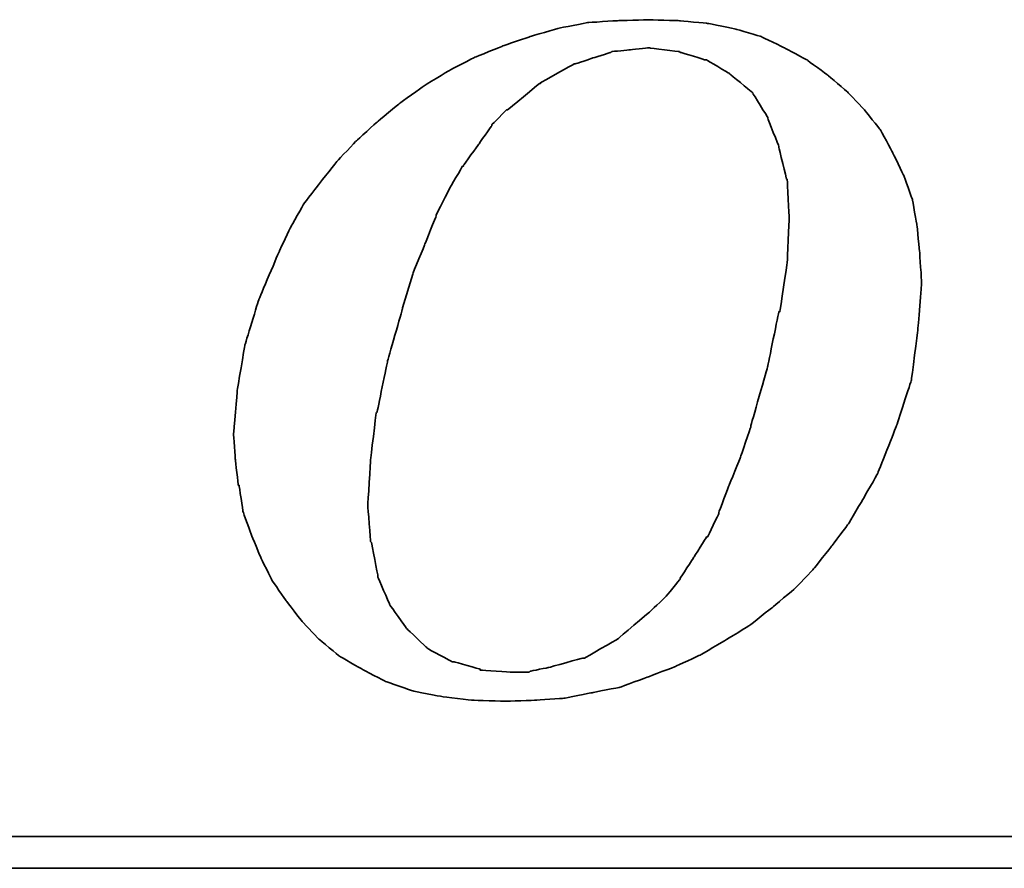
# Model space of a CAD drawing. Extents: x 32 to 227, y 64 to 157.
# Tile 31 of 48: x 165.21 to 169.49, y 117.53 to 121.23. Entities that reach past the tile are written whole.
import ezdxf

# ---------------------------------------------------------------- set-up
doc = ezdxf.new("R2010")
doc.units = 0
doc.header["$MEASUREMENT"] = 0
doc.layers.add('DIM', color=4, linetype='CONTINUOUS')
doc.layers.add('layer 1', color=7, linetype='CONTINUOUS')

# ---------------------------------------------------------------- blocks, each defined once
blk = doc.blocks.new('TBI MOTION logo(完整正式版)')
at = {"layer": 'layer 1', "color": 22, "lineweight": 35}
for points, knots in [([(-11.34375, -6.98375), (-11.34375, -6.98375), (-10.91375, -7.43875), (-10.91375, -7.43875), (-10.91375, -7.43875), (-10.91375, -7.43875), (-10.38625, -7.87125), (-10.38625, -7.87125), (-10.38625, -7.87125), (-10.38625, -7.87125), (-9.81125, -8.20375), (-9.81125, -8.20375), (-9.81125, -8.20375), (-9.81125, -8.20375), (-9.21125, -8.51875), (-9.21125, -8.51875), (-9.21125, -8.51875), (-9.21125, -8.51875), (-8.51625, -8.75875), (-8.51625, -8.75875), (-8.51625, -8.75875), (-8.51625, -8.75875), (-7.77125, -8.90375), (-7.77125, -8.90375), (-7.77125, -8.90375), (-7.77125, -8.90375), (-6.97875, -8.99875), (-6.97875, -8.99875), (-6.97875, -8.99875), (-6.97875, -8.99875), (-6.14125, -9.02375), (-6.14125, -9.02375), (-6.14125, -9.02375), (-6.14125, -9.02375), (-5.37125, -8.99875), (-5.37125, -8.99875), (-5.37125, -8.99875), (-5.37125, -8.99875), (-4.65375, -8.94875), (-4.65375, -8.94875), (-4.65375, -8.94875), (-4.65375, -8.94875), (-3.93375, -8.80625), (-3.93375, -8.80625), (-3.93375, -8.80625), (-3.93375, -8.80625), (-3.21375, -8.66375), (-3.21375, -8.66375), (-3.21375, -8.66375), (-3.21375, -8.66375), (-2.49375, -8.39875), (-2.49375, -8.39875), (-2.49375, -8.39875), (-2.49375, -8.39875), (-1.79875, -8.13375), (-1.79875, -8.13375), (-1.79875, -8.13375), (-1.79875, -8.13375), (-1.17375, -7.84375), (-1.17375, -7.84375), (-1.17375, -7.84375), (-1.17375, -7.84375), (-0.52375, -7.46375), (-0.52375, -7.46375), (-0.52375, -7.46375), (-0.52375, -7.46375), (0.10124, -7.07875), (0.10124, -7.07875), (0.10124, -7.07875), (0.10124, -7.07875), (0.67625, -6.62375), (0.67625, -6.62375), (0.67625, -6.62375), (0.67625, -6.62375), (1.24874, -6.14375), (1.24874, -6.14375), (1.24874, -6.14375), (1.24874, -6.14375), (1.72874, -5.64125), (1.72874, -5.64125), (1.72874, -5.64125), (1.72874, -5.64125), (2.18624, -5.06375), (2.18624, -5.06375), (2.18624, -5.06375), (2.18624, -5.06375), (2.61625, -4.48874), (2.61625, -4.48874), (2.61625, -4.48874), (2.61625, -4.48874), (3.00125, -3.83874), (3.00125, -3.83874), (3.00125, -3.83874), (3.00125, -3.83874), (3.36124, -3.21374), (3.36124, -3.21374), (3.36124, -3.21374), (3.36124, -3.21374), (3.84374, -1.99125), (3.84374, -1.99125), (3.84374, -1.99125), (3.84374, -1.99125), (4.22625, -0.81875), (4.22625, -0.81875), (4.22625, -0.81875), (4.22625, -0.81875), (4.39125, 0.45624), (4.39125, 0.45624), (4.39125, 0.45624), (4.39125, 0.45624), (4.48874, 1.70124), (4.48874, 1.70124), (4.48874, 1.70124), (4.48874, 1.70124), (4.43874, 2.44625), (4.43874, 2.44625), (4.43874, 2.44625), (4.43874, 2.44625), (4.36874, 3.14125), (4.36874, 3.14125), (4.36874, 3.14125), (4.36874, 3.14125), (4.25125, 3.81125), (4.25125, 3.81125), (4.25125, 3.81125), (4.25125, 3.81125), (4.03124, 4.41125), (4.03124, 4.41125), (4.03124, 4.41125), (4.03124, 4.41125), (3.74374, 5.01125), (3.74374, 5.01125), (3.74374, 5.01125), (3.74374, 5.01125), (3.43124, 5.58875), (3.43124, 5.58875), (3.43124, 5.58875), (3.43124, 5.58875), (3.02625, 6.09125), (3.02625, 6.09125), (3.02625, 6.09125), (3.02625, 6.09125), (2.59374, 6.54875), (2.59374, 6.54875), (2.59374, 6.54875), (2.59374, 6.54875), (2.09124, 6.98125), (2.09124, 6.98125), (2.09124, 6.98125), (2.09124, 6.98125), (1.56124, 7.36625), (1.56124, 7.36625), (1.56124, 7.36625), (1.56124, 7.36625), (0.98624, 7.67625), (0.98624, 7.67625), (0.98624, 7.67625), (0.98624, 7.67625), (0.38624, 7.96375), (0.38624, 7.96375), (0.38624, 7.96375), (0.38624, 7.96375), (-0.25875, 8.15625), (-0.25875, 8.15625), (-0.25875, 8.15625), (-0.25875, 8.15625), (-0.98125, 8.30125), (-0.98125, 8.30125), (-0.98125, 8.30125), (-0.98125, 8.30125), (-1.70124, 8.37125), (-1.70124, 8.37125), (-1.70124, 8.37125), (-1.70124, 8.37125), (-2.49375, 8.39624), (-2.49375, 8.39624), (-2.49375, 8.39624), (-2.49375, 8.39624), (-3.28625, 8.37125), (-3.28625, 8.37125), (-3.28625, 8.37125), (-3.28625, 8.37125), (-4.05125, 8.32125), (-4.05125, 8.32125), (-4.05125, 8.32125), (-4.05125, 8.32125), (-4.77375, 8.18125), (-4.77375, 8.18125), (-4.77375, 8.18125), (-4.77375, 8.18125), (-5.51625, 7.96375), (-5.51625, 7.96375), (-5.51625, 7.96375), (-5.51625, 7.96375), (-6.21125, 7.72625), (-6.21125, 7.72625), (-6.21125, 7.72625), (-6.21125, 7.72625), (-6.92875, 7.43625), (-6.92875, 7.43625), (-6.92875, 7.43625), (-6.92875, 7.43625), (-7.57875, 7.10125), (-7.57875, 7.10125), (-7.57875, 7.10125), (-7.57875, 7.10125), (-8.24875, 6.69125), (-8.24875, 6.69125), (-8.24875, 6.69125), (-8.24875, 6.69125), (-8.84875, 6.26125), (-8.84875, 6.26125), (-8.84875, 6.26125), (-8.84875, 6.26125), (-9.42625, 5.78125), (-9.42625, 5.78125), (-9.42625, 5.78125), (-9.42625, 5.78125), (-9.95375, 5.30125), (-9.95375, 5.30125), (-9.95375, 5.30125), (-9.95375, 5.30125), (-10.43375, 4.79624), (-10.43375, 4.79624), (-10.43375, 4.79624), (-10.43375, 4.79624), (-10.88875, 4.22125), (-10.88875, 4.22125), (-10.88875, 4.22125), (-10.88875, 4.22125), (-11.29875, 3.69375), (-11.29875, 3.69375), (-11.29875, 3.69375), (-11.29875, 3.69375), (-11.63375, 3.09125), (-11.63375, 3.09125), (-11.63375, 3.09125), (-11.63375, 3.09125), (-11.91875, 2.49625), (-11.91875, 2.49625), (-11.91875, 2.49625), (-11.91875, 2.49625), (-12.44875, 1.24625), (-12.44875, 1.24625), (-12.44875, 1.24625), (-12.44875, 1.24625), (-12.80875, 0.06874), (-12.80875, 0.06874), (-12.80875, 0.06874), (-12.80875, 0.06874), (-12.99875, -1.07875), (-12.99875, -1.07875), (-12.99875, -1.07875), (-12.99875, -1.07875), (-13.09375, -2.18375), (-13.09375, -2.18375), (-13.09375, -2.18375), (-13.09375, -2.18375), (-13.04875, -2.85375), (-13.04875, -2.85375), (-13.04875, -2.85375), (-13.04875, -2.85375), (-12.97375, -3.50375), (-12.97375, -3.50375), (-12.97375, -3.50375), (-12.97375, -3.50375), (-12.95375, -3.50375), (-12.95375, -3.50375), (-12.95375, -3.50375), (-12.95375, -3.50375), (-12.85375, -4.17375), (-12.85375, -4.17375), (-12.85375, -4.17375), (-12.85375, -4.17375), (-12.63875, -4.77624), (-12.63875, -4.77624), (-12.63875, -4.77624), (-12.63875, -4.77624), (-12.39875, -5.35125), (-12.39875, -5.35125), (-12.39875, -5.35125), (-12.39875, -5.35125), (-12.11375, -5.92875), (-12.11375, -5.92875), (-12.11375, -5.92875), (-12.11375, -5.92875), (-11.75375, -6.45375), (-11.75375, -6.45375), (-11.75375, -6.45375), (-11.75375, -6.45375), (-11.34375, -6.98375), (-11.34375, -6.98375)], [0, 0, 0, 0, 0.01369863, 0.01369863, 0.01369863, 0.01369864, 0.02739726, 0.02739726, 0.02739726, 0.02739727, 0.04109589, 0.04109589, 0.04109589, 0.0410959, 0.05479452, 0.05479452, 0.05479452, 0.05479453, 0.06849315, 0.06849315, 0.06849315, 0.06849316, 0.08219178, 0.08219178, 0.08219178, 0.08219179, 0.09589041, 0.09589041, 0.09589041, 0.09589042, 0.10958904, 0.10958904, 0.10958904, 0.10958905, 0.12328767, 0.12328767, 0.12328767, 0.12328768, 0.1369863, 0.1369863, 0.1369863, 0.13698631, 0.15068493, 0.15068493, 0.15068493, 0.15068494, 0.16438356, 0.16438356, 0.16438356, 0.16438357, 0.17808219, 0.17808219, 0.17808219, 0.1780822, 0.19178082, 0.19178082, 0.19178082, 0.19178083, 0.20547945, 0.20547945, 0.20547945, 0.20547946, 0.21917808, 0.21917808, 0.21917808, 0.21917809, 0.23287671, 0.23287671, 0.23287671, 0.23287672, 0.24657534, 0.24657534, 0.24657534, 0.24657535, 0.26027397, 0.26027397, 0.26027397, 0.26027398, 0.2739726, 0.2739726, 0.2739726, 0.27397261, 0.28767123, 0.28767123, 0.28767123, 0.28767124, 0.30136986, 0.30136986, 0.30136986, 0.30136987, 0.31506849, 0.31506849, 0.31506849, 0.3150685, 0.32876712, 0.32876712, 0.32876712, 0.32876713, 0.34246575, 0.34246575, 0.34246575, 0.34246576, 0.35616438, 0.35616438, 0.35616438, 0.35616439, 0.36986301, 0.36986301, 0.36986301, 0.36986302, 0.38356164, 0.38356164, 0.38356164, 0.38356165, 0.39726027, 0.39726027, 0.39726027, 0.39726028, 0.4109589, 0.4109589, 0.4109589, 0.41095891, 0.42465753, 0.42465753, 0.42465753, 0.42465754, 0.43835616, 0.43835616, 0.43835616, 0.43835617, 0.45205479, 0.45205479, 0.45205479, 0.4520548, 0.46575342, 0.46575342, 0.46575342, 0.46575343, 0.47945205, 0.47945205, 0.47945205, 0.47945206, 0.49315068, 0.49315068, 0.49315068, 0.49315069, 0.50684932, 0.50684932, 0.50684932, 0.50684933, 0.52054795, 0.52054795, 0.52054795, 0.52054796, 0.53424658, 0.53424658, 0.53424658, 0.53424659, 0.54794521, 0.54794521, 0.54794521, 0.54794522, 0.56164384, 0.56164384, 0.56164384, 0.56164385, 0.57534247, 0.57534247, 0.57534247, 0.57534248, 0.5890411, 0.5890411, 0.5890411, 0.58904111, 0.60273973, 0.60273973, 0.60273973, 0.60273974, 0.61643836, 0.61643836, 0.61643836, 0.61643837, 0.63013699, 0.63013699, 0.63013699, 0.630137, 0.64383562, 0.64383562, 0.64383562, 0.64383563, 0.65753425, 0.65753425, 0.65753425, 0.65753426, 0.67123288, 0.67123288, 0.67123288, 0.67123289, 0.68493151, 0.68493151, 0.68493151, 0.68493152, 0.69863014, 0.69863014, 0.69863014, 0.69863015, 0.71232877, 0.71232877, 0.71232877, 0.71232878, 0.7260274, 0.7260274, 0.7260274, 0.72602741, 0.73972603, 0.73972603, 0.73972603, 0.73972604, 0.75342466, 0.75342466, 0.75342466, 0.75342467, 0.76712329, 0.76712329, 0.76712329, 0.7671233, 0.78082192, 0.78082192, 0.78082192, 0.78082193, 0.79452055, 0.79452055, 0.79452055, 0.79452056, 0.80821918, 0.80821918, 0.80821918, 0.80821919, 0.82191781, 0.82191781, 0.82191781, 0.82191782, 0.83561644, 0.83561644, 0.83561644, 0.83561645, 0.84931507, 0.84931507, 0.84931507, 0.84931508, 0.8630137, 0.8630137, 0.8630137, 0.86301371, 0.87671233, 0.87671233, 0.87671233, 0.87671234, 0.89041096, 0.89041096, 0.89041096, 0.89041097, 0.90410959, 0.90410959, 0.90410959, 0.9041096, 0.91780822, 0.91780822, 0.91780822, 0.91780823, 0.93150685, 0.93150685, 0.93150685, 0.93150686, 0.94520548, 0.94520548, 0.94520548, 0.94520549, 0.95890411, 0.95890411, 0.95890411, 0.95890412, 0.97260274, 0.97260274, 0.97260274, 0.97260275, 0.98630137, 0.98630137, 0.98630137, 0.98630138, 1, 1, 1, 1]), ([(-8.77875, 1.03124), (-8.77875, 1.03124), (-8.51625, 1.89625), (-8.51625, 1.89625), (-8.51625, 1.89625), (-8.51625, 1.89625), (-8.20375, 2.66375), (-8.20375, 2.66375), (-8.20375, 2.66375), (-8.20375, 2.66375), (-7.91625, 3.38125), (-7.91625, 3.38125), (-7.91625, 3.38125), (-7.91625, 3.38125), (-7.91625, 3.40624), (-7.91625, 3.40624), (-7.91625, 3.40624), (-7.91625, 3.40624), (-7.57875, 4.07624), (-7.57875, 4.07624), (-7.57875, 4.07624), (-7.57875, 4.07624), (-7.24375, 4.65125), (-7.24375, 4.65125), (-7.24375, 4.65125), (-7.24375, 4.65125), (-7.21875, 4.65125), (-7.21875, 4.65125), (-7.21875, 4.65125), (-7.21875, 4.65125), (-7.21875, 4.67624), (-7.21875, 4.67624), (-7.21875, 4.67624), (-7.21875, 4.67624), (-6.83625, 5.20375), (-6.83625, 5.20375), (-6.83625, 5.20375), (-6.83625, 5.20375), (-6.49875, 5.68625), (-6.49875, 5.68625), (-6.49875, 5.68625), (-6.49875, 5.68625), (-6.49875, 5.70625), (-6.49875, 5.70625), (-6.49875, 5.70625), (-6.49875, 5.70625), (-6.11625, 6.09125), (-6.11625, 6.09125), (-6.11625, 6.09125), (-6.11625, 6.09125), (-6.09125, 6.09125), (-6.09125, 6.09125), (-6.09125, 6.09125), (-6.09125, 6.09125), (-5.27375, 6.76625), (-5.27375, 6.76625), (-5.27375, 6.76625), (-5.27375, 6.76625), (-5.24875, 6.76625), (-5.24875, 6.76625), (-5.24875, 6.76625), (-5.24875, 6.76625), (-5.24875, 6.78625), (-5.24875, 6.78625), (-5.24875, 6.78625), (-5.24875, 6.78625), (-4.38875, 7.26624), (-4.38875, 7.26624), (-4.38875, 7.26624), (-4.38875, 7.26624), (-4.36125, 7.26624), (-4.36125, 7.26624), (-4.36125, 7.26624), (-4.36125, 7.26624), (-3.93375, 7.41125), (-3.93375, 7.41125), (-3.93375, 7.41125), (-3.93375, 7.41125), (-3.47375, 7.55625), (-3.47375, 7.55625), (-3.47375, 7.55625), (-3.47375, 7.55625), (-3.45375, 7.55625), (-3.45375, 7.55625), (-3.45375, 7.55625), (-3.45375, 7.55625), (-3.42875, 7.58124), (-3.42875, 7.58124), (-3.42875, 7.58124), (-3.42875, 7.58124), (-2.97375, 7.62625), (-2.97375, 7.62625), (-2.97375, 7.62625), (-2.97375, 7.62625), (-2.49375, 7.67625), (-2.49375, 7.67625), (-2.49375, 7.67625), (-2.49375, 7.67625), (-2.46875, 7.67625), (-2.46875, 7.67625), (-2.46875, 7.67625), (-2.46875, 7.67625), (-1.70124, 7.58124), (-1.70124, 7.58124), (-1.70124, 7.58124), (-1.70124, 7.58124), (-1.67875, 7.55625), (-1.67875, 7.55625), (-1.67875, 7.55625), (-1.67875, 7.55625), (-1.65375, 7.55625), (-1.65375, 7.55625), (-1.65375, 7.55625), (-1.65375, 7.55625), (-1.03125, 7.36625), (-1.03125, 7.36625), (-1.03125, 7.36625), (-1.03125, 7.36625), (-1.00625, 7.36625), (-1.00625, 7.36625), (-1.00625, 7.36625), (-1.00625, 7.36625), (-0.43124, 7.02624), (-0.43124, 7.02624), (-0.43124, 7.02624), (-0.43124, 7.02624), (-0.40625, 7.00624), (-0.40625, 7.00624), (-0.40625, 7.00624), (-0.40625, 7.00624), (0.12124, 6.57124), (0.12124, 6.57124), (0.12124, 6.57124), (0.12124, 6.57124), (0.14624, 6.54875), (0.14624, 6.54875), (0.14624, 6.54875), (0.14624, 6.54875), (0.17124, 6.52375), (0.17124, 6.52375), (0.17124, 6.52375), (0.17124, 6.52375), (0.55625, 5.89875), (0.55625, 5.89875), (0.55625, 5.89875), (0.55625, 5.89875), (0.55625, 5.87625), (0.55625, 5.87625), (0.55625, 5.87625), (0.55625, 5.87625), (0.84124, 5.15625), (0.84124, 5.15625), (0.84124, 5.15625), (0.84124, 5.15625), (0.84124, 5.13125), (0.84124, 5.13125), (0.84124, 5.13125), (0.84124, 5.13125), (1.03624, 4.31875), (1.03624, 4.31875), (1.03624, 4.31875), (1.03624, 4.31875), (1.05624, 4.31875), (1.05624, 4.31875), (1.05624, 4.31875), (1.05624, 4.31875), (1.05624, 4.29125), (1.05624, 4.29125), (1.05624, 4.29125), (1.05624, 4.29125), (1.10625, 3.33125), (1.10625, 3.33125), (1.10625, 3.33125), (1.10625, 3.33125), (1.10625, 3.30875), (1.10625, 3.30875), (1.10625, 3.30875), (1.10625, 3.30875), (1.05624, 2.20624), (1.05624, 2.20624), (1.05624, 2.20624), (1.05624, 2.20624), (1.05624, 2.18124), (1.05624, 2.18124), (1.05624, 2.18124), (1.05624, 2.18124), (0.86624, 0.93624), (0.86624, 0.93624), (0.86624, 0.93624), (0.86624, 0.93624), (0.84124, 0.93624), (0.84124, 0.93624), (0.84124, 0.93624), (0.84124, 0.93624), (0.55625, -0.45874), (0.55625, -0.45874), (0.55625, -0.45874), (0.55625, -0.45874), (0.12124, -1.99125), (0.12124, -1.99125), (0.12124, -1.99125), (0.12124, -1.99125), (0.12124, -2.01874), (0.12124, -2.01874), (0.12124, -2.01874), (0.12124, -2.01874), (-0.13874, -2.78375), (-0.13874, -2.78375), (-0.13874, -2.78375), (-0.13874, -2.78375), (-0.43124, -3.50375), (-0.43124, -3.50375), (-0.43124, -3.50375), (-0.43124, -3.50375), (-0.69375, -4.19875), (-0.69375, -4.19875), (-0.69375, -4.19875), (-0.69375, -4.19875), (-0.69375, -4.22375), (-0.69375, -4.22375), (-0.69375, -4.22375), (-0.69375, -4.22375), (-0.98125, -4.82374), (-0.98125, -4.82374), (-0.98125, -4.82374), (-0.98125, -4.82374), (-1.00625, -4.82374), (-1.00625, -4.82374), (-1.00625, -4.82374), (-1.00625, -4.82374), (-1.33875, -5.35125), (-1.33875, -5.35125), (-1.33875, -5.35125), (-1.33875, -5.35125), (-1.67875, -5.87875), (-1.67875, -5.87875), (-1.67875, -5.87875), (-1.67875, -5.87875), (-1.67875, -5.90375), (-1.67875, -5.90375), (-1.67875, -5.90375), (-1.67875, -5.90375), (-2.05875, -6.35875), (-2.05875, -6.35875), (-2.05875, -6.35875), (-2.05875, -6.35875), (-2.08375, -6.38375), (-2.08375, -6.38375), (-2.08375, -6.38375), (-2.08375, -6.38375), (-2.46875, -6.74375), (-2.46875, -6.74375), (-2.46875, -6.74375), (-2.46875, -6.74375), (-3.25875, -7.41625), (-3.25875, -7.41625), (-3.25875, -7.41625), (-3.25875, -7.41625), (-3.28625, -7.43875), (-3.28625, -7.43875), (-3.28625, -7.43875), (-3.28625, -7.43875), (-4.12375, -7.91875), (-4.12375, -7.91875), (-4.12375, -7.91875), (-4.12375, -7.91875), (-4.14875, -7.91875), (-4.14875, -7.91875), (-4.14875, -7.91875), (-4.14875, -7.91875), (-4.17125, -7.91875), (-4.17125, -7.91875), (-4.17125, -7.91875), (-4.17125, -7.91875), (-5.03375, -8.15875), (-5.03375, -8.15875), (-5.03375, -8.15875), (-5.03375, -8.15875), (-5.51625, -8.25625), (-5.51625, -8.25625), (-5.51625, -8.25625), (-5.51625, -8.25625), (-5.54125, -8.27875), (-5.54125, -8.27875), (-5.54125, -8.27875), (-5.54125, -8.27875), (-5.56375, -8.27875), (-5.56375, -8.27875), (-5.56375, -8.27875), (-5.56375, -8.27875), (-5.99625, -8.27875), (-5.99625, -8.27875), (-5.99625, -8.27875), (-5.99625, -8.27875), (-6.76375, -8.23125), (-6.76375, -8.23125), (-6.76375, -8.23125), (-6.76375, -8.23125), (-6.78875, -8.23125), (-6.78875, -8.23125), (-6.78875, -8.23125), (-6.78875, -8.23125), (-6.78875, -8.20375), (-6.78875, -8.20375), (-6.78875, -8.20375), (-6.78875, -8.20375), (-7.45875, -8.01375), (-7.45875, -8.01375), (-7.45875, -8.01375), (-7.45875, -8.01375), (-7.48375, -8.01375), (-7.48375, -8.01375), (-7.48375, -8.01375), (-7.48375, -8.01375), (-7.50875, -8.01375), (-7.50875, -8.01375), (-7.50875, -8.01375), (-7.50875, -8.01375), (-8.13125, -7.67875), (-8.13125, -7.67875), (-8.13125, -7.67875), (-8.13125, -7.67875), (-8.15625, -7.65375), (-8.15625, -7.65375), (-8.15625, -7.65375), (-8.15625, -7.65375), (-8.65875, -7.17375), (-8.65875, -7.17375), (-8.65875, -7.17375), (-8.65875, -7.17375), (-8.68375, -7.14875), (-8.68375, -7.14875), (-8.68375, -7.14875), (-8.68375, -7.14875), (-9.08875, -6.57375), (-9.08875, -6.57375), (-9.08875, -6.57375), (-9.08875, -6.57375), (-9.11375, -6.54875), (-9.11375, -6.54875), (-9.11375, -6.54875), (-9.11375, -6.54875), (-9.11375, -6.52875), (-9.11375, -6.52875), (-9.11375, -6.52875), (-9.11375, -6.52875), (-9.40375, -5.85375), (-9.40375, -5.85375), (-9.40375, -5.85375), (-9.40375, -5.85375), (-9.40375, -5.82875), (-9.40375, -5.82875), (-9.40375, -5.82875), (-9.40375, -5.82875), (-9.56875, -4.96875), (-9.56875, -4.96875), (-9.56875, -4.96875), (-9.56875, -4.96875), (-9.59375, -4.94375), (-9.59375, -4.94375), (-9.59375, -4.94375), (-9.59375, -4.94375), (-9.66375, -4.03375), (-9.66375, -4.03375), (-9.66375, -4.03375), (-9.66375, -4.03375), (-9.66375, -4.00875), (-9.66375, -4.00875), (-9.66375, -4.00875), (-9.66375, -4.00875), (-9.59375, -2.85375), (-9.59375, -2.85375), (-9.59375, -2.85375), (-9.59375, -2.85375), (-9.45125, -1.65875), (-9.45125, -1.65875), (-9.45125, -1.65875), (-9.45125, -1.65875), (-9.42625, -1.63375), (-9.42625, -1.63375), (-9.42625, -1.63375), (-9.42625, -1.63375), (-9.16125, -0.33875), (-9.16125, -0.33875), (-9.16125, -0.33875), (-9.16125, -0.33875), (-8.77875, 1.00624), (-8.77875, 1.00624), (-8.77875, 1.00624), (-8.77875, 1.00624), (-8.77875, 1.03124), (-8.77875, 1.03124)], [0, 0, 0, 0, 0.01020408, 0.01020408, 0.01020408, 0.01020409, 0.02040816, 0.02040816, 0.02040816, 0.02040817, 0.03061224, 0.03061224, 0.03061224, 0.03061225, 0.04081633, 0.04081633, 0.04081633, 0.04081634, 0.05102041, 0.05102041, 0.05102041, 0.05102042, 0.06122449, 0.06122449, 0.06122449, 0.0612245, 0.07142857, 0.07142857, 0.07142857, 0.07142858, 0.08163265, 0.08163265, 0.08163265, 0.08163266, 0.09183673, 0.09183673, 0.09183673, 0.09183674, 0.10204082, 0.10204082, 0.10204082, 0.10204083, 0.1122449, 0.1122449, 0.1122449, 0.11224491, 0.12244898, 0.12244898, 0.12244898, 0.12244899, 0.13265306, 0.13265306, 0.13265306, 0.13265307, 0.14285714, 0.14285714, 0.14285714, 0.14285715, 0.15306122, 0.15306122, 0.15306122, 0.15306123, 0.16326531, 0.16326531, 0.16326531, 0.16326532, 0.17346939, 0.17346939, 0.17346939, 0.1734694, 0.18367347, 0.18367347, 0.18367347, 0.18367348, 0.19387755, 0.19387755, 0.19387755, 0.19387756, 0.20408163, 0.20408163, 0.20408163, 0.20408164, 0.21428571, 0.21428571, 0.21428571, 0.21428572, 0.2244898, 0.2244898, 0.2244898, 0.22448981, 0.23469388, 0.23469388, 0.23469388, 0.23469389, 0.24489796, 0.24489796, 0.24489796, 0.24489797, 0.25510204, 0.25510204, 0.25510204, 0.25510205, 0.26530612, 0.26530612, 0.26530612, 0.26530613, 0.2755102, 0.2755102, 0.2755102, 0.27551021, 0.28571429, 0.28571429, 0.28571429, 0.2857143, 0.29591837, 0.29591837, 0.29591837, 0.29591838, 0.30612245, 0.30612245, 0.30612245, 0.30612246, 0.31632653, 0.31632653, 0.31632653, 0.31632654, 0.32653061, 0.32653061, 0.32653061, 0.32653062, 0.33673469, 0.33673469, 0.33673469, 0.3367347, 0.34693878, 0.34693878, 0.34693878, 0.34693879, 0.35714286, 0.35714286, 0.35714286, 0.35714287, 0.36734694, 0.36734694, 0.36734694, 0.36734695, 0.37755102, 0.37755102, 0.37755102, 0.37755103, 0.3877551, 0.3877551, 0.3877551, 0.38775511, 0.39795918, 0.39795918, 0.39795918, 0.39795919, 0.40816327, 0.40816327, 0.40816327, 0.40816328, 0.41836735, 0.41836735, 0.41836735, 0.41836736, 0.42857143, 0.42857143, 0.42857143, 0.42857144, 0.43877551, 0.43877551, 0.43877551, 0.43877552, 0.44897959, 0.44897959, 0.44897959, 0.4489796, 0.45918367, 0.45918367, 0.45918367, 0.45918368, 0.46938776, 0.46938776, 0.46938776, 0.46938777, 0.47959184, 0.47959184, 0.47959184, 0.47959185, 0.48979592, 0.48979592, 0.48979592, 0.48979593, 0.5, 0.5, 0.5, 0.50000001, 0.51020408, 0.51020408, 0.51020408, 0.51020409, 0.52040816, 0.52040816, 0.52040816, 0.52040817, 0.53061224, 0.53061224, 0.53061224, 0.53061225, 0.54081633, 0.54081633, 0.54081633, 0.54081634, 0.55102041, 0.55102041, 0.55102041, 0.55102042, 0.56122449, 0.56122449, 0.56122449, 0.5612245, 0.57142857, 0.57142857, 0.57142857, 0.57142858, 0.58163265, 0.58163265, 0.58163265, 0.58163266, 0.59183673, 0.59183673, 0.59183673, 0.59183674, 0.60204082, 0.60204082, 0.60204082, 0.60204083, 0.6122449, 0.6122449, 0.6122449, 0.61224491, 0.62244898, 0.62244898, 0.62244898, 0.62244899, 0.63265306, 0.63265306, 0.63265306, 0.63265307, 0.64285714, 0.64285714, 0.64285714, 0.64285715, 0.65306122, 0.65306122, 0.65306122, 0.65306123, 0.66326531, 0.66326531, 0.66326531, 0.66326532, 0.67346939, 0.67346939, 0.67346939, 0.6734694, 0.68367347, 0.68367347, 0.68367347, 0.68367348, 0.69387755, 0.69387755, 0.69387755, 0.69387756, 0.70408163, 0.70408163, 0.70408163, 0.70408164, 0.71428571, 0.71428571, 0.71428571, 0.71428572, 0.7244898, 0.7244898, 0.7244898, 0.72448981, 0.73469388, 0.73469388, 0.73469388, 0.73469389, 0.74489796, 0.74489796, 0.74489796, 0.74489797, 0.75510204, 0.75510204, 0.75510204, 0.75510205, 0.76530612, 0.76530612, 0.76530612, 0.76530613, 0.7755102, 0.7755102, 0.7755102, 0.77551021, 0.78571429, 0.78571429, 0.78571429, 0.7857143, 0.79591837, 0.79591837, 0.79591837, 0.79591838, 0.80612245, 0.80612245, 0.80612245, 0.80612246, 0.81632653, 0.81632653, 0.81632653, 0.81632654, 0.82653061, 0.82653061, 0.82653061, 0.82653062, 0.83673469, 0.83673469, 0.83673469, 0.8367347, 0.84693878, 0.84693878, 0.84693878, 0.84693879, 0.85714286, 0.85714286, 0.85714286, 0.85714287, 0.86734694, 0.86734694, 0.86734694, 0.86734695, 0.87755102, 0.87755102, 0.87755102, 0.87755103, 0.8877551, 0.8877551, 0.8877551, 0.88775511, 0.89795918, 0.89795918, 0.89795918, 0.89795919, 0.90816327, 0.90816327, 0.90816327, 0.90816328, 0.91836735, 0.91836735, 0.91836735, 0.91836736, 0.92857143, 0.92857143, 0.92857143, 0.92857144, 0.93877551, 0.93877551, 0.93877551, 0.93877552, 0.94897959, 0.94897959, 0.94897959, 0.9489796, 0.95918367, 0.95918367, 0.95918367, 0.95918368, 0.96938776, 0.96938776, 0.96938776, 0.96938777, 0.97959184, 0.97959184, 0.97959184, 0.97959185, 0.98979592, 0.98979592, 0.98979592, 0.98979593, 1, 1, 1, 1]), ([(75.90875, -9.47875), (75.90875, -9.47875), (75.90875, -12.28625), (75.90875, -12.28625), (75.90875, -12.28625), (75.90875, -12.28625), (75.90875, -12.47875), (75.90875, -12.47875), (75.90875, -12.47875), (75.90875, -12.47875), (75.71625, -12.47875), (75.71625, -12.47875), (75.71625, -12.47875), (75.71625, -12.47875), (-88.32875, -12.47875), (-88.32875, -12.47875), (-88.32875, -12.47875), (-88.32875, -12.47875), (-88.32875, -13.29375), (-88.32875, -13.29375), (-88.32875, -13.29375), (-88.32875, -13.29375), (82.89125, -13.29375), (82.89125, -13.29375), (82.89125, -13.29375), (82.89125, -13.29375), (75.90875, -9.47875), (75.90875, -9.47875)], [0, 0, 0, 0, 0.14285714, 0.14285714, 0.14285714, 0.14285715, 0.28571429, 0.28571429, 0.28571429, 0.2857143, 0.42857143, 0.42857143, 0.42857143, 0.42857144, 0.57142857, 0.57142857, 0.57142857, 0.57142858, 0.71428571, 0.71428571, 0.71428571, 0.71428572, 0.85714286, 0.85714286, 0.85714286, 0.85714287, 1, 1, 1, 1])]:
    blk.add_open_spline(points, degree=3, knots=knots, dxfattribs=at)

msp = doc.modelspace()

# ---------------------------------------------------------------- block references
at = {"layer": 'DIM', "color": 0, "xscale": 0.1702727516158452, "yscale": 0.1702727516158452, "zscale": 0.1702727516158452}
msp.add_blockref('TBI MOTION logo(完整正式版)', (168.3664, 119.7962), dxfattribs=at)

doc.saveas('drawing.dxf')
